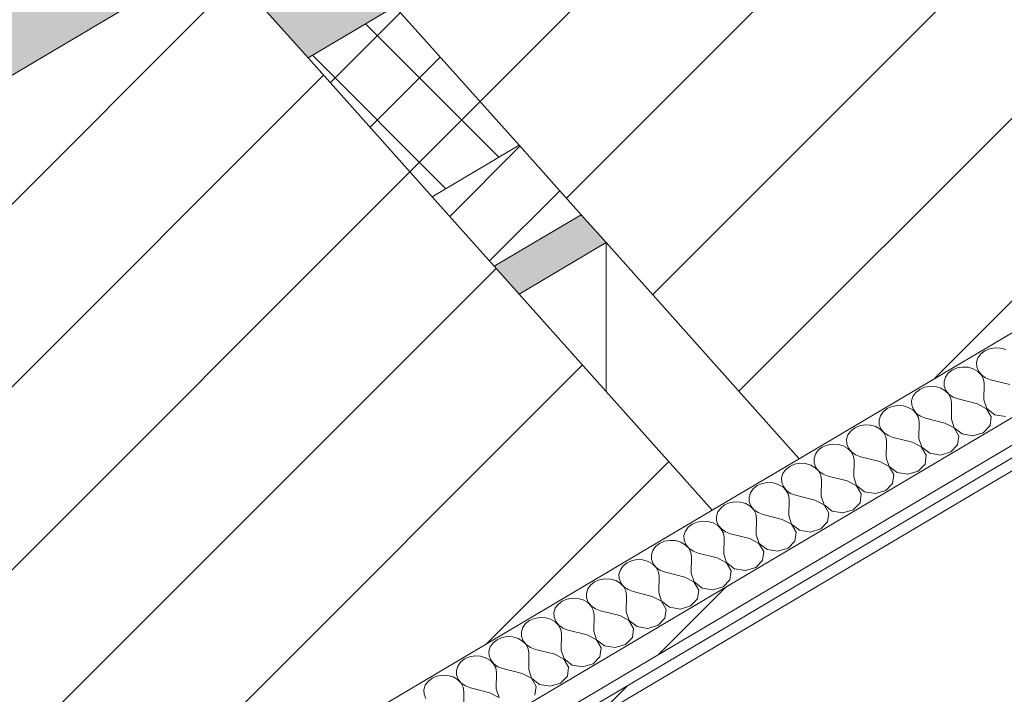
# Model space of a CAD drawing. Header units: millimetres. Extents: x -36631 to 27388, y -24993 to 6945.
# Tile 116 of 256: x -3404 to -2909, y -14501 to -14162. Entities that reach past the tile are written whole.
import ezdxf

# ---------------------------------------------------------------- set-up
doc = ezdxf.new("R2010")
doc.units = ezdxf.units.MM
doc.header["$MEASUREMENT"] = 0
doc.linetypes.add('Wipeout_Contour', pattern=[1000, 0, -1000])
for name, color, linetype in [('10_ESTR_Pilars', 7, 'Continuous'), ('12_FAÇ_Façana', 7, 'Continuous'), ('Nuevo_08_E_Envans secs', 7, 'Continuous')]:
    doc.layers.add(name, color=color, linetype=linetype)
for name, color, linetype, lineweight in [('10_ESTR_Pilars_Pluma_Nº__28', 7, 'Continuous', 20), ('10_ESTR_Pilars_Pluma_Nº__42', 8, 'Continuous', 25), ('12_FAÇ_Façana_Pluma_Nº__2', 8, 'Continuous', 5), ('12_FAÇ_Façana_Pluma_Nº__47', 7, 'Continuous', 20), ('12_FAÇ_Façana_Pluma_Nº__7', 7, 'Continuous', 5), ('Nuevo_08_E_Envans secs_Pluma_Nº__1', 7, 'Continuous', 5)]:
    doc.layers.add(name, color=color, linetype=linetype, lineweight=lineweight)
for name, color, linetype, lineweight, true_color in [('12_FAÇ_Façana_Pluma_Nº__102', 7, 'Continuous', 5, 0xcccccc), ('12_FAÇ_Façana_Pluma_Nº__174', 7, 'Continuous', 13, 0xe4ad2c), ('12_FAÇ_Façana_Pluma_Nº__176', 7, 'Continuous', 15, 0x93a0c6), ('Nuevo_08_E_Envans secs_Pluma_Nº__102', 7, 'Continuous', 5, 0xcccccc), ('Nuevo_08_E_Envans secs_Pluma_Nº__171', 171, 'Continuous', 13, 0xaaaaff), ('Nuevo_08_E_Envans secs_Pluma_Nº__177', 7, 'Continuous', 15, 0xf7e046)]:
    doc.layers.add(name, color=color, linetype=linetype, lineweight=lineweight, true_color=true_color)
pattern_1 = [(45, (0, 0), (-45.96194, 45.96194), [])]
pattern_2 = [(45, (0, 0), (-183.8478, 183.8478), [195, -65]), (45, (7e-14, 183.85), (-183.8478, 183.8478), [195, -65])]

# ---------------------------------------------------------------- blocks, each defined once
blk = doc.blocks.new('Elem Sección_54_1')
at = {"color": 254, "linetype": 'Wipeout_Contour', "lineweight": 0, "ltscale": 57803.334718}
blk.add_wipeout([(-3261.91, -14103.68), (-3012.23, -14383.07), (-2668.94, -14179.78), (-2918.62, -13900.38)], dxfattribs=at).dxf.layer = '10_ESTR_Pilars'
at = {"layer": '10_ESTR_Pilars_Pluma_Nº__42', "linetype": 'Continuous', "lineweight": 25}
h = blk.add_hatch(dxfattribs=at)
h.set_pattern_fill('00_GCT_trama_45º_e1_400__05', color=8, style=0, pattern_type=2)
h.set_pattern_definition(pattern_1)
h.paths.add_polyline_path([(-3261.91, -14103.68), (-3012.23, -14383.07), (-2668.94, -14179.78), (-2918.62, -13900.38)])
at = {"layer": '10_ESTR_Pilars_Pluma_Nº__28', "color": 7, "linetype": 'Continuous', "lineweight": 20}
for p in [(-2668.94, -14179.78), (-3109.34, -14274.4)]:
    blk.add_line(p, (-3012.23, -14383.07), dxfattribs=at)
at = {"layer": '10_ESTR_Pilars_Pluma_Nº__28', "color": 7, "linetype": 'Continuous', "lineweight": 20, "flags": 128}
blk.add_lwpolyline([(-3261.91, -14103.68), (-3215.46, -14155.66), (-3153.04, -14225.51), (-3121.83, -14260.43), (-3109.34, -14274.4)], dxfattribs=at)
blk = doc.blocks.new('Elem Sección_55_1')
at = {"color": 254, "linetype": 'Wipeout_Contour', "lineweight": 0, "ltscale": 59033.059962}
blk.add_wipeout([(-3648.92, -14332.87), (-3399.24, -14612.27), (-3055.95, -14408.97), (-3305.63, -14129.58)], dxfattribs=at).dxf.layer = '10_ESTR_Pilars'
at = {"layer": '10_ESTR_Pilars_Pluma_Nº__42', "linetype": 'Continuous', "lineweight": 25}
h = blk.add_hatch(dxfattribs=at)
h.set_pattern_fill('00_GCT_trama_45º_e1_400__05', color=8, style=0, pattern_type=2)
h.set_pattern_definition(pattern_1)
h.paths.add_polyline_path([(-3648.92, -14332.87), (-3399.24, -14612.27), (-3055.95, -14408.97), (-3305.63, -14129.58)])
at = {"layer": '10_ESTR_Pilars_Pluma_Nº__28', "color": 7, "linetype": 'Continuous', "lineweight": 20}
for p, q in [((-3305.63, -14129.58), (-3648.92, -14332.87)), ((-3153.07, -14300.3), (-3055.95, -14408.97))]:
    blk.add_line(p, q, dxfattribs=at)
at = {"layer": '10_ESTR_Pilars_Pluma_Nº__28', "color": 7, "linetype": 'Continuous', "lineweight": 20, "flags": 128}
for points in [[(-3305.63, -14129.58), (-3259.18, -14181.55), (-3196.76, -14251.4), (-3165.55, -14286.33), (-3153.07, -14300.3)], [(-3055.95, -14408.97), (-3337.95, -14575.97), (-3398.03, -14611.55), (-3399.24, -14612.27)]]:
    blk.add_lwpolyline(points, dxfattribs=at)
blk = doc.blocks.new('Elem Sección_100_1')
at = {"layer": '12_FAÇ_Façana_Pluma_Nº__102', "linetype": 'Continuous', "lineweight": 0, "true_color": 0xe5e5e5}
blk.add_hatch(color=254, dxfattribs=at).paths.add_polyline_path([(-3732.78, -14301.8), (-3689.09, -14350.69), (-3684.8, -14348.15), (-3653.59, -14383.08), (-3657.88, -14385.62), (-3639.15, -14406.57), (-3602.47, -14384.85), (-3648.92, -14332.87), (-3305.63, -14129.58), (-3259.18, -14181.55), (-3215.46, -14155.66), (-3261.91, -14103.68), (-3004.44, -13951.21), (-3026.65, -13926.35), (-2909.67, -13857.08), (-2934.64, -13829.14)])
at = {"layer": '12_FAÇ_Façana_Pluma_Nº__174', "linetype": 'Continuous', "lineweight": 13, "true_color": 0xe4ad2c}
h = blk.add_hatch(dxfattribs=at)
h.set_pattern_fill('SATE_Aislamiento_0001', color=42, style=0, pattern_type=2)
h.set_pattern_definition([(45, (0, 0), (-21.213203, 21.213203), []), (135, (0, 0), (21.213203, 21.213203), [])])
h.paths.add_polyline_path([(-3259.18, -14181.55), (-3196.76, -14251.4), (-3153.04, -14225.51), (-3215.46, -14155.66)])
at = {"layer": '12_FAÇ_Façana_Pluma_Nº__176', "linetype": 'Continuous', "lineweight": 0, "true_color": 0x495063}
blk.add_hatch(color=251, dxfattribs=at).paths.add_polyline_path([(-3165.55, -14286.33), (-3153.07, -14300.3), (-3109.34, -14274.4), (-3121.83, -14260.43)])
at = {"layer": '12_FAÇ_Façana_Pluma_Nº__2', "linetype": 'Continuous', "lineweight": 5}
h = blk.add_hatch(dxfattribs=at)
h.set_pattern_fill('Ceramic_0001', color=8, style=0, pattern_type=2)
h.set_pattern_definition([(45, (0, 0), (-21.213203, 21.213203), [])])
h.paths.add_polyline_path([(-3196.76, -14251.4), (-3165.55, -14286.33), (-3121.83, -14260.43), (-3153.04, -14225.51)])
at = {"layer": '12_FAÇ_Façana_Pluma_Nº__47', "color": 7, "linetype": 'Continuous', "lineweight": 20}
blk.add_line((-3109.34, -14349.22), (-3109.34, -14274.4), dxfattribs=at)
at = {"layer": '12_FAÇ_Façana_Pluma_Nº__7', "color": 7, "linetype": 'Continuous', "lineweight": 5}
for p, q in [((-3215.46, -14155.66), (-3259.18, -14181.55)), ((-3153.04, -14225.51), (-3196.76, -14251.4)), ((-3121.83, -14260.43), (-3165.55, -14286.33)), ((-3109.34, -14274.4), (-3153.07, -14300.3))]:
    blk.add_line(p, q, dxfattribs=at)
blk = doc.blocks.new('*X363')
at = {"layer": 'Nuevo_08_E_Envans secs_Pluma_Nº__102', "color": 254, "linetype": 'Continuous', "lineweight": 5, "true_color": 0xcccccc}
for p, q in [((-2913.74, -14327.29), (-2916.46, -14327.77)), ((-2910.95, -14327.43), (-2913.74, -14327.29)), ((-2908.32, -14328.18), (-2910.95, -14327.43)), ((-2922.33, -14332.38), (-2923.02, -14334.57)), ((-2920.93, -14330.41), (-2922.33, -14332.38)), ((-2918.92, -14328.84), (-2920.93, -14330.41)), ((-2916.46, -14327.77), (-2918.92, -14328.84)), ((-2930.08, -14336.97), (-2932.81, -14337.45)), ((-2927.3, -14337.11), (-2930.08, -14336.97)), ((-2924.67, -14337.87), (-2927.3, -14337.11)), ((-2923.02, -14334.57), (-2922.95, -14336.84)), ((-2922.95, -14336.84), (-2922.11, -14339.01)), ((-2938.68, -14342.06), (-2939.37, -14344.26)), ((-2937.28, -14340.09), (-2938.68, -14342.06)), ((-2935.27, -14338.52), (-2937.28, -14340.09)), ((-2932.81, -14337.45), (-2935.27, -14338.52)), ((-2922.4, -14339.18), (-2924.67, -14337.87)), ((-2920.65, -14340.95), (-2922.4, -14339.18)), ((-2922.11, -14339.01), (-2920.58, -14340.91)), ((-2919.56, -14343.04), (-2920.65, -14340.95)), ((-2920.58, -14340.91), (-2918.48, -14342.39)), ((-2949.16, -14347.13), (-2951.62, -14348.2)), ((-2946.43, -14346.65), (-2949.16, -14347.13)), ((-2943.65, -14346.79), (-2946.43, -14346.65)), ((-2941.02, -14347.55), (-2943.65, -14346.79)), ((-2939.37, -14344.26), (-2939.29, -14346.52)), ((-2939.29, -14346.52), (-2938.46, -14348.69)), ((-2919.22, -14345.29), (-2919.56, -14343.04)), ((-2919.37, -14353.52), (-2919.22, -14345.29)), ((-2918.48, -14342.39), (-2915.95, -14343.35)), ((-2906.29, -14345.77), (-2915.95, -14343.35)), ((-2955.02, -14351.74), (-2955.71, -14353.94)), ((-2953.62, -14349.77), (-2955.02, -14351.74)), ((-2951.62, -14348.2), (-2953.62, -14349.77)), ((-2938.74, -14348.86), (-2941.02, -14347.55)), ((-2937, -14350.63), (-2938.74, -14348.86)), ((-2938.46, -14348.69), (-2936.93, -14350.59)), ((-2935.91, -14352.72), (-2937, -14350.63)), ((-2936.93, -14350.59), (-2934.82, -14352.07)), ((-2934.82, -14352.07), (-2932.3, -14353.03)), ((-2965.5, -14356.81), (-2967.96, -14357.88)), ((-2962.78, -14356.33), (-2965.5, -14356.81)), ((-2959.99, -14356.47), (-2962.78, -14356.33)), ((-2957.37, -14357.23), (-2959.99, -14356.47)), ((-2955.71, -14353.94), (-2955.64, -14356.21)), ((-2955.64, -14356.21), (-2954.81, -14358.37)), ((-2935.56, -14354.97), (-2935.91, -14352.72)), ((-2935.71, -14363.2), (-2935.56, -14354.97)), ((-2922.64, -14355.45), (-2932.3, -14353.03)), ((-2918, -14357.9), (-2922.64, -14355.45)), ((-2919.37, -14353.52), (-2917.93, -14357.86)), ((-2971.37, -14361.42), (-2972.06, -14363.62)), ((-2969.97, -14359.46), (-2971.37, -14361.42)), ((-2967.96, -14357.88), (-2969.97, -14359.46)), ((-2955.09, -14358.54), (-2957.37, -14357.23)), ((-2953.34, -14360.31), (-2955.09, -14358.54)), ((-2954.81, -14358.37), (-2953.28, -14360.27)), ((-2952.26, -14362.4), (-2953.34, -14360.31)), ((-2953.28, -14360.27), (-2951.17, -14361.75)), ((-2951.17, -14361.75), (-2948.64, -14362.71)), ((-2915.64, -14361.96), (-2918, -14357.9)), ((-2917.93, -14357.86), (-2913.91, -14360.94)), ((-2916.25, -14366.43), (-2915.64, -14361.96)), ((-2913.91, -14360.94), (-2908.5, -14361.84)), ((-2981.85, -14366.49), (-2984.31, -14367.56)), ((-2979.12, -14366.01), (-2981.85, -14366.49)), ((-2976.34, -14366.15), (-2979.12, -14366.01)), ((-2973.71, -14366.91), (-2976.34, -14366.15)), ((-2971.44, -14368.22), (-2973.71, -14366.91)), ((-2972.06, -14363.62), (-2971.99, -14365.89)), ((-2971.99, -14365.89), (-2971.15, -14368.05)), ((-2951.91, -14364.65), (-2952.26, -14362.4)), ((-2952.06, -14372.88), (-2951.91, -14364.65)), ((-2938.98, -14365.13), (-2948.64, -14362.71)), ((-2934.35, -14367.58), (-2938.98, -14365.13)), ((-2935.71, -14363.2), (-2934.28, -14367.54)), ((-2919.66, -14369.97), (-2916.25, -14366.43)), ((-2987.72, -14371.1), (-2988.41, -14373.3)), ((-2986.32, -14369.14), (-2987.72, -14371.1)), ((-2984.31, -14367.56), (-2986.32, -14369.14)), ((-2969.69, -14369.99), (-2971.44, -14368.22)), ((-2971.15, -14368.05), (-2969.62, -14369.95)), ((-2968.6, -14372.08), (-2969.69, -14369.99)), ((-2969.62, -14369.95), (-2967.52, -14371.44)), ((-2967.52, -14371.44), (-2964.99, -14372.4)), ((-2931.99, -14371.64), (-2934.35, -14367.58)), ((-2934.28, -14367.54), (-2930.26, -14370.62)), ((-2932.6, -14376.11), (-2931.99, -14371.64)), ((-2930.26, -14370.62), (-2924.85, -14371.52)), ((-2924.85, -14371.52), (-2919.66, -14369.97)), ((-2998.2, -14376.17), (-3000.66, -14377.24)), ((-2995.47, -14375.69), (-2998.2, -14376.17)), ((-2992.69, -14375.83), (-2995.47, -14375.69)), ((-2990.06, -14376.59), (-2992.69, -14375.83)), ((-2987.78, -14377.9), (-2990.06, -14376.59)), ((-2988.41, -14373.3), (-2988.33, -14375.57)), ((-2988.33, -14375.57), (-2987.5, -14377.73)), ((-2968.26, -14374.33), (-2968.6, -14372.08)), ((-2968.41, -14382.56), (-2968.26, -14374.33)), ((-2955.33, -14374.81), (-2964.99, -14372.4)), ((-2950.69, -14377.26), (-2955.33, -14374.81)), ((-2952.06, -14372.88), (-2950.63, -14377.22)), ((-2936.01, -14379.65), (-2932.6, -14376.11)), ((-3004.07, -14380.78), (-3004.76, -14382.98)), ((-3002.66, -14378.82), (-3004.07, -14380.78)), ((-3000.66, -14377.24), (-3002.66, -14378.82)), ((-2986.04, -14379.67), (-2987.78, -14377.9)), ((-2987.5, -14377.73), (-2985.97, -14379.63)), ((-2984.95, -14381.76), (-2986.04, -14379.67)), ((-2985.97, -14379.63), (-2983.86, -14381.12)), ((-2984.61, -14384.01), (-2984.95, -14381.76)), ((-2983.86, -14381.12), (-2981.34, -14382.08)), ((-2948.33, -14381.32), (-2950.69, -14377.26)), ((-2950.63, -14377.22), (-2946.61, -14380.3)), ((-2948.95, -14385.79), (-2948.33, -14381.32)), ((-2946.61, -14380.3), (-2941.19, -14381.2)), ((-2941.19, -14381.2), (-2936.01, -14379.65)), ((-3014.54, -14385.85), (-3017, -14386.92)), ((-3011.82, -14385.37), (-3014.54, -14385.85)), ((-3009.04, -14385.51), (-3011.82, -14385.37)), ((-3006.41, -14386.27), (-3009.04, -14385.51)), ((-3004.13, -14387.58), (-3006.41, -14386.27)), ((-3004.76, -14382.98), (-3004.68, -14385.25)), ((-3004.68, -14385.25), (-3003.85, -14387.41)), ((-2984.75, -14392.24), (-2984.61, -14384.01)), ((-2971.68, -14384.49), (-2981.34, -14382.08)), ((-2967.04, -14386.94), (-2971.68, -14384.49)), ((-2968.41, -14382.56), (-2966.98, -14386.9)), ((-2952.36, -14389.33), (-2948.95, -14385.79)), ((-3020.41, -14390.46), (-3021.1, -14392.66)), ((-3019.01, -14388.5), (-3020.41, -14390.46)), ((-3017, -14386.92), (-3019.01, -14388.5)), ((-3002.38, -14389.35), (-3004.13, -14387.58)), ((-3003.85, -14387.41), (-3002.32, -14389.31)), ((-3001.3, -14391.44), (-3002.38, -14389.35)), ((-3002.32, -14389.31), (-3000.21, -14390.8)), ((-3000.95, -14393.69), (-3001.3, -14391.44)), ((-3000.21, -14390.8), (-2997.68, -14391.76)), ((-2988.02, -14394.17), (-2997.68, -14391.76)), ((-2964.68, -14391), (-2967.04, -14386.94)), ((-2966.98, -14386.9), (-2962.95, -14389.98)), ((-2965.29, -14395.47), (-2964.68, -14391)), ((-2962.95, -14389.98), (-2957.54, -14390.88)), ((-2957.54, -14390.88), (-2952.36, -14389.33)), ((-3033.35, -14396.6), (-3035.36, -14398.18)), ((-3030.89, -14395.53), (-3033.35, -14396.6)), ((-3028.17, -14395.05), (-3030.89, -14395.53)), ((-3025.38, -14395.19), (-3028.17, -14395.05)), ((-3022.75, -14395.95), (-3025.38, -14395.19)), ((-3020.48, -14397.26), (-3022.75, -14395.95)), ((-3021.1, -14392.66), (-3021.03, -14394.93)), ((-3021.03, -14394.93), (-3020.19, -14397.09)), ((-3001.1, -14401.92), (-3000.95, -14393.69)), ((-2983.39, -14396.62), (-2988.02, -14394.17)), ((-2984.75, -14392.24), (-2983.32, -14396.58)), ((-2981.03, -14400.68), (-2983.39, -14396.62)), ((-2983.32, -14396.58), (-2979.3, -14399.66)), ((-2968.7, -14399.01), (-2965.29, -14395.47)), ((-3036.76, -14400.14), (-3037.45, -14402.34)), ((-3035.36, -14398.18), (-3036.76, -14400.14)), ((-3018.73, -14399.03), (-3020.48, -14397.26)), ((-3020.19, -14397.09), (-3018.67, -14398.99)), ((-3017.64, -14401.12), (-3018.73, -14399.03)), ((-3018.67, -14398.99), (-3016.56, -14400.48)), ((-3017.3, -14403.37), (-3017.64, -14401.12)), ((-3016.56, -14400.48), (-3014.03, -14401.44)), ((-3004.37, -14403.86), (-3014.03, -14401.44)), ((-2981.64, -14405.15), (-2981.03, -14400.68)), ((-2979.3, -14399.66), (-2973.89, -14400.56)), ((-2973.89, -14400.56), (-2968.7, -14399.01)), ((-3049.7, -14406.28), (-3051.7, -14407.86)), ((-3047.24, -14405.21), (-3049.7, -14406.28)), ((-3044.51, -14404.73), (-3047.24, -14405.21)), ((-3041.73, -14404.87), (-3044.51, -14404.73)), ((-3039.1, -14405.63), (-3041.73, -14404.87)), ((-3036.83, -14406.94), (-3039.1, -14405.63)), ((-3037.45, -14402.34), (-3037.37, -14404.61)), ((-3037.37, -14404.61), (-3036.54, -14406.77)), ((-3017.45, -14411.6), (-3017.3, -14403.37)), ((-2999.74, -14406.3), (-3004.37, -14403.86)), ((-3001.1, -14401.92), (-2999.67, -14406.26)), ((-2997.37, -14410.36), (-2999.74, -14406.3)), ((-2999.67, -14406.26), (-2995.65, -14409.34)), ((-2985.05, -14408.69), (-2981.64, -14405.15)), ((-3053.11, -14409.82), (-3053.8, -14412.02)), ((-3051.7, -14407.86), (-3053.11, -14409.82)), ((-3035.08, -14408.71), (-3036.83, -14406.94)), ((-3036.54, -14406.77), (-3035.01, -14408.67)), ((-3033.99, -14410.8), (-3035.08, -14408.71)), ((-3035.01, -14408.67), (-3032.9, -14410.16)), ((-3033.65, -14413.05), (-3033.99, -14410.8)), ((-3032.9, -14410.16), (-3030.38, -14411.12)), ((-3020.72, -14413.54), (-3030.38, -14411.12)), ((-3017.45, -14411.6), (-3016.02, -14415.94)), ((-2997.99, -14414.83), (-2997.37, -14410.36)), ((-2995.65, -14409.34), (-2990.24, -14410.24)), ((-2990.24, -14410.24), (-2985.05, -14408.69)), ((-3066.04, -14415.96), (-3068.05, -14417.54)), ((-3063.58, -14414.89), (-3066.04, -14415.96)), ((-3060.86, -14414.41), (-3063.58, -14414.89)), ((-3058.08, -14414.56), (-3060.86, -14414.41)), ((-3055.45, -14415.31), (-3058.08, -14414.56)), ((-3053.17, -14416.62), (-3055.45, -14415.31)), ((-3053.8, -14412.02), (-3053.72, -14414.29)), ((-3053.72, -14414.29), (-3052.89, -14416.46)), ((-3052.89, -14416.46), (-3051.36, -14418.35)), ((-3033.8, -14421.28), (-3033.65, -14413.05)), ((-3016.08, -14415.98), (-3020.72, -14413.54)), ((-3013.72, -14420.05), (-3016.08, -14415.98)), ((-3016.02, -14415.94), (-3011.99, -14419.02)), ((-3001.4, -14418.37), (-2997.99, -14414.83)), ((-3069.45, -14419.5), (-3070.14, -14421.7)), ((-3068.05, -14417.54), (-3069.45, -14419.5)), ((-3051.43, -14418.39), (-3053.17, -14416.62)), ((-3050.34, -14420.48), (-3051.43, -14418.39)), ((-3051.36, -14418.35), (-3049.25, -14419.84)), ((-3049.99, -14422.74), (-3050.34, -14420.48)), ((-3049.25, -14419.84), (-3046.72, -14420.8)), ((-3037.06, -14423.22), (-3046.72, -14420.8)), ((-3033.8, -14421.28), (-3032.36, -14425.62)), ((-3014.34, -14424.51), (-3013.72, -14420.05)), ((-3011.99, -14419.02), (-3006.58, -14419.92)), ((-3006.58, -14419.92), (-3001.4, -14418.37)), ((-3082.39, -14425.64), (-3084.4, -14427.22)), ((-3079.93, -14424.58), (-3082.39, -14425.64)), ((-3077.21, -14424.09), (-3079.93, -14424.58)), ((-3074.42, -14424.24), (-3077.21, -14424.09)), ((-3071.79, -14424.99), (-3074.42, -14424.24)), ((-3069.52, -14426.31), (-3071.79, -14424.99)), ((-3070.14, -14421.7), (-3070.07, -14423.97)), ((-3070.07, -14423.97), (-3069.24, -14426.14)), ((-3067.77, -14428.07), (-3069.52, -14426.31)), ((-3069.24, -14426.14), (-3067.71, -14428.03)), ((-3050.14, -14430.96), (-3049.99, -14422.74)), ((-3032.43, -14425.66), (-3037.06, -14423.22)), ((-3030.07, -14429.73), (-3032.43, -14425.66)), ((-3032.36, -14425.62), (-3028.34, -14428.7)), ((-3017.74, -14428.05), (-3014.34, -14424.51)), ((-3085.8, -14429.18), (-3086.49, -14431.38)), ((-3086.49, -14431.38), (-3086.42, -14433.65)), ((-3084.4, -14427.22), (-3085.8, -14429.18)), ((-3066.69, -14430.16), (-3067.77, -14428.07)), ((-3067.71, -14428.03), (-3065.6, -14429.52)), ((-3066.34, -14432.42), (-3066.69, -14430.16)), ((-3065.6, -14429.52), (-3063.07, -14430.48)), ((-3053.41, -14432.9), (-3063.07, -14430.48)), ((-3050.14, -14430.96), (-3048.71, -14435.3)), ((-3030.68, -14434.19), (-3030.07, -14429.73)), ((-3028.34, -14428.7), (-3022.93, -14429.6)), ((-3022.93, -14429.6), (-3017.74, -14428.05)), ((-3098.74, -14435.33), (-3100.75, -14436.9)), ((-3096.28, -14434.26), (-3098.74, -14435.33)), ((-3093.55, -14433.77), (-3096.28, -14434.26)), ((-3090.77, -14433.92), (-3093.55, -14433.77)), ((-3088.14, -14434.67), (-3090.77, -14433.92)), ((-3085.87, -14435.99), (-3088.14, -14434.67)), ((-3086.42, -14433.65), (-3085.58, -14435.82)), ((-3084.12, -14437.75), (-3085.87, -14435.99)), ((-3085.58, -14435.82), (-3084.05, -14437.72)), ((-3066.49, -14440.64), (-3066.34, -14432.42)), ((-3048.78, -14435.34), (-3053.41, -14432.9)), ((-3046.41, -14439.41), (-3048.78, -14435.34)), ((-3048.71, -14435.3), (-3044.69, -14438.38)), ((-3034.09, -14437.73), (-3030.68, -14434.19)), ((-3102.15, -14438.86), (-3102.84, -14441.06)), ((-3102.84, -14441.06), (-3102.76, -14443.33)), ((-3100.75, -14436.9), (-3102.15, -14438.86)), ((-3083.03, -14439.84), (-3084.12, -14437.75)), ((-3084.05, -14437.72), (-3081.95, -14439.2)), ((-3082.69, -14442.1), (-3083.03, -14439.84)), ((-3081.95, -14439.2), (-3079.42, -14440.16)), ((-3069.76, -14442.58), (-3079.42, -14440.16)), ((-3066.49, -14440.64), (-3065.06, -14444.98)), ((-3047.03, -14443.87), (-3046.41, -14439.41)), ((-3044.69, -14438.38), (-3039.28, -14439.28)), ((-3039.28, -14439.28), (-3034.09, -14437.73)), ((-3115.09, -14445.01), (-3117.09, -14446.58)), ((-3112.63, -14443.94), (-3115.09, -14445.01)), ((-3109.9, -14443.46), (-3112.63, -14443.94)), ((-3107.12, -14443.6), (-3109.9, -14443.46)), ((-3104.49, -14444.35), (-3107.12, -14443.6)), ((-3102.21, -14445.67), (-3104.49, -14444.35)), ((-3102.76, -14443.33), (-3101.93, -14445.5)), ((-3100.47, -14447.44), (-3102.21, -14445.67)), ((-3101.93, -14445.5), (-3100.4, -14447.4)), ((-3082.84, -14450.32), (-3082.69, -14442.1)), ((-3065.12, -14445.02), (-3069.76, -14442.58)), ((-3062.76, -14449.09), (-3065.12, -14445.02)), ((-3065.06, -14444.98), (-3061.04, -14448.07)), ((-3050.44, -14447.41), (-3047.03, -14443.87)), ((-3118.5, -14448.54), (-3119.18, -14450.74)), ((-3119.18, -14450.74), (-3119.11, -14453.01)), ((-3117.09, -14446.58), (-3118.5, -14448.54)), ((-3099.38, -14449.53), (-3100.47, -14447.44)), ((-3100.4, -14447.4), (-3098.29, -14448.88)), ((-3099.04, -14451.78), (-3099.38, -14449.53)), ((-3098.29, -14448.88), (-3095.77, -14449.84)), ((-3086.11, -14452.26), (-3095.77, -14449.84)), ((-3082.84, -14450.32), (-3081.41, -14454.67)), ((-3063.38, -14453.56), (-3062.76, -14449.09)), ((-3061.04, -14448.07), (-3055.62, -14448.96)), ((-3055.62, -14448.96), (-3050.44, -14447.41)), ((-3131.43, -14454.69), (-3133.44, -14456.26)), ((-3128.97, -14453.62), (-3131.43, -14454.69)), ((-3126.25, -14453.14), (-3128.97, -14453.62)), ((-3123.46, -14453.28), (-3126.25, -14453.14)), ((-3120.84, -14454.03), (-3123.46, -14453.28)), ((-3118.56, -14455.35), (-3120.84, -14454.03)), ((-3119.11, -14453.01), (-3118.28, -14455.18)), ((-3116.81, -14457.12), (-3118.56, -14455.35)), ((-3118.28, -14455.18), (-3116.75, -14457.08)), ((-3099.18, -14460), (-3099.04, -14451.78)), ((-3081.47, -14454.7), (-3086.11, -14452.26)), ((-3079.11, -14458.77), (-3081.47, -14454.7)), ((-3081.41, -14454.67), (-3077.38, -14457.75)), ((-3066.79, -14457.09), (-3063.38, -14453.56)), ((-3134.84, -14458.23), (-3135.53, -14460.42)), ((-3135.53, -14460.42), (-3135.46, -14462.69)), ((-3133.44, -14456.26), (-3134.84, -14458.23)), ((-3115.73, -14459.21), (-3116.81, -14457.12)), ((-3116.75, -14457.08), (-3114.64, -14458.56)), ((-3115.38, -14461.46), (-3115.73, -14459.21)), ((-3114.64, -14458.56), (-3112.11, -14459.52)), ((-3102.45, -14461.94), (-3112.11, -14459.52)), ((-3099.18, -14460), (-3097.75, -14464.35)), ((-3079.72, -14463.24), (-3079.11, -14458.77)), ((-3077.38, -14457.75), (-3071.97, -14458.65)), ((-3071.97, -14458.65), (-3066.79, -14457.09)), ((-3149.79, -14465.94), (-3151.19, -14467.91)), ((-3147.78, -14464.37), (-3149.79, -14465.94)), ((-3145.32, -14463.3), (-3147.78, -14464.37)), ((-3142.59, -14462.82), (-3145.32, -14463.3)), ((-3139.81, -14462.96), (-3142.59, -14462.82)), ((-3137.18, -14463.72), (-3139.81, -14462.96)), ((-3134.91, -14465.03), (-3137.18, -14463.72)), ((-3135.46, -14462.69), (-3134.62, -14464.86)), ((-3133.16, -14466.8), (-3134.91, -14465.03)), ((-3134.62, -14464.86), (-3133.09, -14466.76)), ((-3115.53, -14469.68), (-3115.38, -14461.46)), ((-3097.82, -14464.39), (-3102.45, -14461.94)), ((-3095.46, -14468.45), (-3097.82, -14464.39)), ((-3097.75, -14464.35), (-3093.73, -14467.43)), ((-3083.13, -14466.77), (-3079.72, -14463.24)), ((-3151.19, -14467.91), (-3151.88, -14470.11)), ((-3151.88, -14470.11), (-3151.8, -14472.37)), ((-3132.07, -14468.89), (-3133.16, -14466.8)), ((-3133.09, -14466.76), (-3130.99, -14468.24)), ((-3131.73, -14471.14), (-3132.07, -14468.89)), ((-3130.99, -14468.24), (-3128.46, -14469.2)), ((-3118.8, -14471.62), (-3128.46, -14469.2)), ((-3115.53, -14469.68), (-3114.1, -14474.03)), ((-3096.07, -14472.92), (-3095.46, -14468.45)), ((-3093.73, -14467.43), (-3088.32, -14468.33)), ((-3088.32, -14468.33), (-3083.13, -14466.77)), ((-3166.13, -14475.62), (-3167.54, -14477.59)), ((-3164.13, -14474.05), (-3166.13, -14475.62)), ((-3161.67, -14472.98), (-3164.13, -14474.05)), ((-3158.94, -14472.5), (-3161.67, -14472.98)), ((-3156.16, -14472.64), (-3158.94, -14472.5)), ((-3153.53, -14473.4), (-3156.16, -14472.64)), ((-3151.26, -14474.71), (-3153.53, -14473.4)), ((-3151.8, -14472.37), (-3150.97, -14474.54)), ((-3149.51, -14476.48), (-3151.26, -14474.71)), ((-3150.97, -14474.54), (-3149.44, -14476.44)), ((-3131.88, -14479.37), (-3131.73, -14471.14)), ((-3114.17, -14474.07), (-3118.8, -14471.62)), ((-3111.8, -14478.13), (-3114.17, -14474.07)), ((-3114.1, -14474.03), (-3110.08, -14477.11)), ((-3099.48, -14476.46), (-3096.07, -14472.92)), ((-3167.54, -14477.59), (-3168.23, -14479.79)), ((-3168.23, -14479.79), (-3168.15, -14482.06)), ((-3148.42, -14478.57), (-3149.51, -14476.48)), ((-3149.44, -14476.44), (-3147.33, -14477.92)), ((-3148.08, -14480.82), (-3148.42, -14478.57)), ((-3148.22, -14489.05), (-3148.08, -14480.82)), ((-3147.33, -14477.92), (-3144.81, -14478.88)), ((-3135.15, -14481.3), (-3144.81, -14478.88)), ((-3131.88, -14479.37), (-3130.45, -14483.71)), ((-3112.42, -14482.6), (-3111.8, -14478.13)), ((-3110.08, -14477.11), (-3104.67, -14478.01)), ((-3104.67, -14478.01), (-3099.48, -14476.46)), ((-3182.48, -14485.31), (-3183.88, -14487.27)), ((-3180.47, -14483.73), (-3182.48, -14485.31)), ((-3178.01, -14482.66), (-3180.47, -14483.73)), ((-3175.29, -14482.18), (-3178.01, -14482.66)), ((-3172.51, -14482.32), (-3175.29, -14482.18)), ((-3169.88, -14483.08), (-3172.51, -14482.32)), ((-3167.6, -14484.39), (-3169.88, -14483.08)), ((-3168.15, -14482.06), (-3167.32, -14484.22)), ((-3165.85, -14486.16), (-3167.6, -14484.39)), ((-3167.32, -14484.22), (-3165.79, -14486.12)), ((-3130.51, -14483.75), (-3135.15, -14481.3)), ((-3128.15, -14487.81), (-3130.51, -14483.75)), ((-3130.45, -14483.71), (-3126.42, -14486.79)), ((-3115.83, -14486.14), (-3112.42, -14482.6)), ((-3183.88, -14487.27), (-3184.57, -14489.47)), ((-3184.57, -14489.47), (-3184.5, -14491.74)), ((-3164.77, -14488.25), (-3165.85, -14486.16)), ((-3165.79, -14486.12), (-3163.68, -14487.6)), ((-3164.42, -14490.5), (-3164.77, -14488.25)), ((-3164.57, -14498.73), (-3164.42, -14490.5)), ((-3163.68, -14487.6), (-3161.15, -14488.56)), ((-3151.49, -14490.98), (-3161.15, -14488.56)), ((-3148.22, -14489.05), (-3146.79, -14493.39)), ((-3128.77, -14492.28), (-3128.15, -14487.81)), ((-3126.42, -14486.79), (-3121.01, -14487.69)), ((-3121.01, -14487.69), (-3115.83, -14486.14)), ((-3198.83, -14494.99), (-3200.23, -14496.95)), ((-3196.82, -14493.41), (-3198.83, -14494.99)), ((-3194.36, -14492.34), (-3196.82, -14493.41)), ((-3191.64, -14491.86), (-3194.36, -14492.34)), ((-3188.85, -14492), (-3191.64, -14491.86)), ((-3186.22, -14492.76), (-3188.85, -14492)), ((-3183.95, -14494.07), (-3186.22, -14492.76)), ((-3184.5, -14491.74), (-3183.66, -14493.9)), ((-3182.2, -14495.84), (-3183.95, -14494.07)), ((-3183.66, -14493.9), (-3182.14, -14495.8)), ((-3146.86, -14493.43), (-3151.49, -14490.98)), ((-3144.5, -14497.49), (-3146.86, -14493.43)), ((-3146.79, -14493.39), (-3142.77, -14496.47)), ((-3132.17, -14495.82), (-3128.77, -14492.28)), ((-3200.23, -14496.95), (-3200.92, -14499.15)), ((-3200.92, -14499.15), (-3200.85, -14501.42)), ((-3181.11, -14497.93), (-3182.2, -14495.84)), ((-3182.14, -14495.8), (-3180.03, -14497.29)), ((-3180.77, -14500.18), (-3181.11, -14497.93)), ((-3180.92, -14508.41), (-3180.77, -14500.18)), ((-3180.03, -14497.29), (-3177.5, -14498.25)), ((-3167.84, -14500.66), (-3177.5, -14498.25)), ((-3163.21, -14503.11), (-3167.84, -14500.66)), ((-3164.57, -14498.73), (-3163.14, -14503.07)), ((-3145.11, -14501.96), (-3144.5, -14497.49)), ((-3142.77, -14496.47), (-3137.36, -14497.37)), ((-3137.36, -14497.37), (-3132.17, -14495.82)), ((-3200.85, -14501.42), (-3200.01, -14503.58))]:
    blk.add_line(p, q, dxfattribs=at)
blk = doc.blocks.new('Elem Sección_286_1')
at = {"layer": 'Nuevo_08_E_Envans secs', "lineweight": 0}
blk.add_blockref('*X363', (0, 0), dxfattribs=at)
at = {"color": 254, "linetype": 'Wipeout_Contour', "lineweight": 0, "ltscale": 73187.765419}
blk.add_wipeout([(-3290.72, -14590.73), (-3282.62, -14599.82), (-2590.37, -14189.86), (-2598.48, -14180.78), (-2609.64, -14187.39)], dxfattribs=at).dxf.layer = 'Nuevo_08_E_Envans secs'
at = {"layer": 'Nuevo_08_E_Envans secs_Pluma_Nº__177', "linetype": 'Continuous', "lineweight": 15, "true_color": 0xf7e046}
h = blk.add_hatch(dxfattribs=at)
h.set_pattern_fill('Panellat_HPL_0001', color=53, style=0, pattern_type=2)
h.set_pattern_definition(pattern_2)
h.paths.add_polyline_path([(-3290.72, -14590.73), (-3282.62, -14599.82), (-2590.37, -14189.86), (-2598.48, -14180.78), (-2609.64, -14187.39)])
at = {"color": 254, "linetype": 'Wipeout_Contour', "lineweight": 0, "ltscale": 58765.405695}
blk.add_wipeout([(-3268.59, -14597.91), (-3264.85, -14602.11), (-2572.58, -14192.14), (-2576.33, -14187.95)], dxfattribs=at).dxf.layer = 'Nuevo_08_E_Envans secs'
at = {"layer": 'Nuevo_08_E_Envans secs_Pluma_Nº__171', "linetype": 'Continuous', "lineweight": 13, "true_color": 0xaaaaff}
h = blk.add_hatch(dxfattribs=at)
h.set_pattern_fill('Panellat_HPL_0001', color=161, style=0, pattern_type=2)
h.set_pattern_definition(pattern_2)
h.paths.add_polyline_path([(-3268.59, -14597.91), (-3264.85, -14602.11), (-2572.58, -14192.14), (-2576.33, -14187.95)])
at = {"layer": 'Nuevo_08_E_Envans secs_Pluma_Nº__1', "color": 7, "linetype": 'Continuous', "lineweight": 5}
for p, q in [((-2572.58, -14192.14), (-3264.85, -14602.11)), ((-3012.23, -14383.07), (-3055.95, -14408.97))]:
    blk.add_line(p, q, dxfattribs=at)
at = {"layer": 'Nuevo_08_E_Envans secs_Pluma_Nº__1', "color": 7, "linetype": 'Continuous', "lineweight": 5, "flags": 128}
for points in [[(-2609.64, -14187.39), (-3290.72, -14590.73), (-3301.88, -14597.33), (-3313.03, -14603.94)], [(-2590.37, -14189.86), (-3277.47, -14596.77), (-3282.62, -14599.82)], [(-2581.47, -14191), (-3268.59, -14597.91), (-3273.74, -14600.96)]]:
    blk.add_lwpolyline(points, dxfattribs=at)

msp = doc.modelspace()

# ---------------------------------------------------------------- block references
at = {"layer": '10_ESTR_Pilars', "lineweight": 0}
msp.add_blockref('Elem Sección_54_1', (0, 0), dxfattribs=at)

# ---------------------------------------------------------------- next in the draw order: block references
msp.add_blockref('Elem Sección_55_1', (0, 0), dxfattribs=at)

# ---------------------------------------------------------------- next in the draw order: block references
at = {"layer": '12_FAÇ_Façana', "lineweight": 0}
msp.add_blockref('Elem Sección_100_1', (0, 0), dxfattribs=at)

# ---------------------------------------------------------------- next in the draw order: block references
at = {"layer": 'Nuevo_08_E_Envans secs', "lineweight": 0}
msp.add_blockref('Elem Sección_286_1', (0, 0), dxfattribs=at)

doc.saveas('drawing.dxf')
